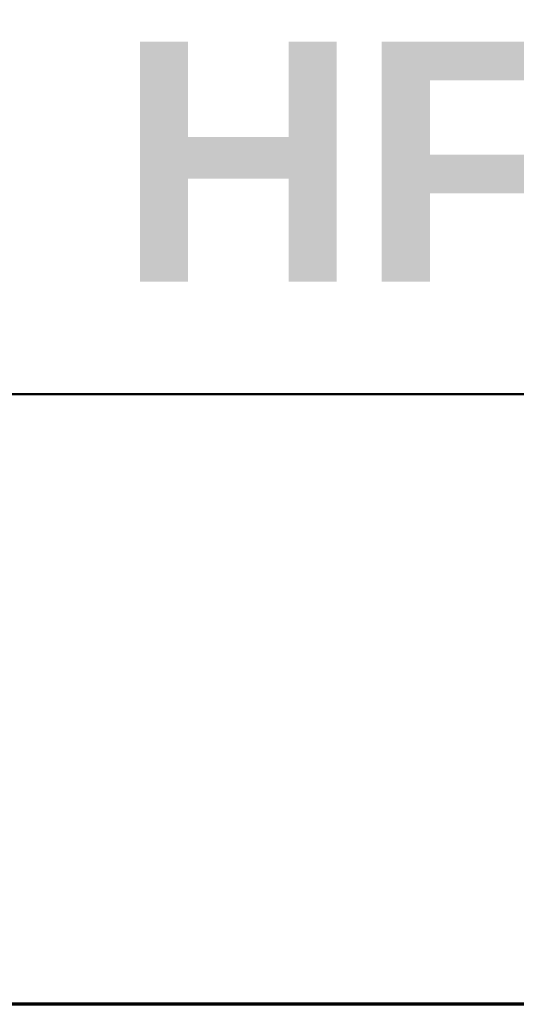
# Model space of a CAD drawing. Header units: inches. Extents: x 0.1 to 16.9, y 0.4 to 10.6.
# Tile 20 of 25: x 14.1 to 14.6, y 0.6 to 1.6. Entities that reach past the tile are written whole.
import ezdxf

# ---------------------------------------------------------------- set-up
doc = ezdxf.new("R2010")
doc.units = ezdxf.units.IN
doc.header["$MEASUREMENT"] = 0
doc.layers.add('Border (ANSI)', color=7, linetype='Continuous', lineweight=70)
doc.layers.add('Title (ANSI)', color=7, linetype='Continuous', lineweight=50)
doc.styles.add('Text Style107', font='arialbd.ttf')
doc.styles.add('Text Style109', font='arialbd.ttf')
doc.styles.add('Text Style47', font='ARIALN.TTF')
doc.styles.add('Text Style50', font='arial.ttf')
doc.styles.add('Text Style55', font='arial.ttf')
doc.styles.add('Text Style59', font='arial.ttf')

# ---------------------------------------------------------------- blocks, each defined once
blk = doc.blocks.new('Borders Default Border')
at = {"layer": 'Border (ANSI)', "flags": 128}
blk.add_lwpolyline([(0.38, 0.62), (0.38, 10.38), (16.62, 10.38), (16.62, 0.62), (0.38, 0.62)], dxfattribs=at)
blk = doc.blocks.new('Title Blocks ICD TITLE BLOCK MM CUSTOMER')
at = {"layer": 'Title (ANSI)'}
for p, q in [((7.26633, 7.80222), (11.26137, 7.80222)), ((11.26137, 7.19206), (3.26137, 7.19206))]:
    blk.add_line(p, q, dxfattribs=at)
for tag, p, height, style in [('<TITLE_1>_001', (3.62979, 8.33746), 0.09, 'Text Style50'), ('DESIGNER_001', (8.77913, 8.32936), 0.09, 'Text Style50'), ('<DRAWN_DATE>_001', (10.56064, 8.32936), 0.09, 'Text Style50'), ('<PART_NUMBER>_001', (8.82728, 7.91472), 0.24, 'Text Style109'), ('Sheet_Size_001', (7.36508, 7.90552), 0.13, 'Text Style55'), ('<REVISION_NUMBER>_001', (10.77172, 7.85278), 0.18, 'Text Style107'), ('Sheet_Number_001', (10.80007, 7.2619), 0.08, 'Text Style59'), ('Number_of_sheets_001', (11.09697, 7.2619), 0.08, 'Text Style59'), ('COPYRIGHT_YEAR_001', (4.6229, 7.27065), 0.07, 'Text Style47'), ('<SCALE>_001', (9.82544, 7.2503), 0.08, 'Text Style59')]:
    blk.add_attdef(tag, p, '', height=height, dxfattribs=dict(at, style=style))

msp = doc.modelspace()

# ---------------------------------------------------------------- block references
msp.add_blockref('Borders Default Border', (0, 0))
ref = msp.add_blockref('Title Blocks ICD TITLE BLOCK MM CUSTOMER', (5.35863, -6.57206))
ref.add_attrib('<PART_NUMBER>_001', 'HFD2_', (14.18591, 1.34266), dxfattribs={"layer": 'Title (ANSI)', "height": 0.24, "style": 'Text Style109'})

doc.saveas('drawing.dxf')
